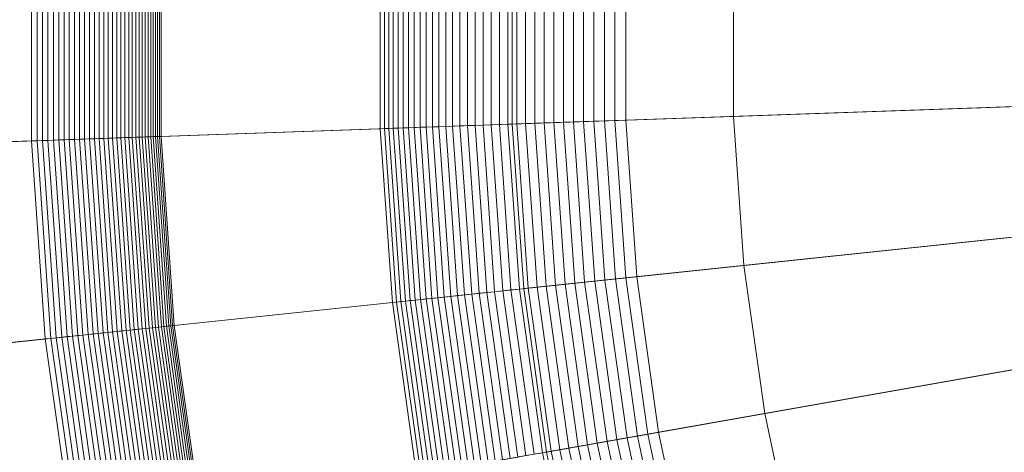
# Model space of a CAD drawing. Header units: millimetres. Extents: x -219 to 220, y -220 to 220.
# Tile 65 of 146: x -38.26 to -24.92, y -5.6 to 0.26. Entities that reach past the tile are written whole.
import ezdxf

# ---------------------------------------------------------------- set-up
doc = ezdxf.new("R2010")
doc.units = ezdxf.units.MM
doc.layers.add('LUCIDO_1', color=1, linetype='Continuous', lineweight=20, true_color=0xff0000)
doc.layers.add('Nessuna', color=7, linetype='Continuous', lineweight=9)

# ---------------------------------------------------------------- blocks, each defined once
blk = doc.blocks.new('Group-1')
at = {"layer": 'Nessuna', "color": 250, "linetype": 'Continuous', "lineweight": 20, "true_color": 0x444444, "transparency": 33554687}
for points in [[(0.392, -0.041, -69.941), (-24.824, 19.66, -69.941), (-26.137, 17.853, -69.941)], [(0.392, -0.041, -69.941), (-26.137, 17.853, -69.941), (-27.32, 15.959, -69.941)], [(0.392, -0.041, -69.941), (-27.32, 15.959, -69.941), (-28.369, 13.987, -69.941)], [(0.392, -0.041, -69.941), (-28.369, 13.987, -69.941), (-29.278, 11.946, -69.941)], [(0.392, -0.041, -69.941), (-29.278, 11.946, -69.941), (-30.041, 9.847, -69.941)], [(0.392, -0.041, -69.941), (-30.041, 9.847, -69.941), (-30.657, 7.7, -69.941)], [(0.392, -0.041, -69.941), (-30.657, 7.7, -69.941), (-31.122, 5.516, -69.941)], [(0.392, -0.041, -69.941), (-31.122, 5.516, -69.941), (-31.432, 3.304, -69.941)], [(0.392, -0.041, -69.941), (-31.432, 3.304, -69.941), (-31.588, 1.076, -69.941)], [(-31.588, -1.158, -74.941), (-31.588, 1.076, -74.941), (-28.59, 0.971, -77.941), (-28.59, -1.053, -77.941)], [(-31.588, -1.158, -69.941), (-31.588, 1.076, -69.941), (-31.588, 1.076, -74.941), (-31.588, -1.158, -74.941)], [(0.392, -0.041, -69.941), (-31.588, 1.076, -69.941), (-31.588, -1.158, -69.941)], [(-28.59, -1.053, -77.941), (-28.59, 0.971, -77.941), (-16.597, 0.552, -77.941), (-16.597, -0.634, -77.941)], [(0.392, -0.041, -69.941), (-31.588, -1.158, -69.941), (-31.432, -3.386, -69.941)], [(0.392, -0.041, -69.941), (-31.432, -3.386, -69.941), (-31.122, -5.598, -69.941)], [(0.392, -0.041, -69.941), (-31.122, -5.598, -69.941), (-30.657, -7.783, -69.941)], [(0.392, -0.041, -69.941), (-30.657, -7.783, -69.941), (-30.041, -9.93, -69.941)], [(0.392, -0.041, -69.941), (-30.041, -9.93, -69.941), (-29.278, -12.029, -69.941)], [(0.392, -0.041, -69.941), (-29.278, -12.029, -69.941), (-28.369, -14.069, -69.941)], [(0.392, -0.041, -69.941), (-28.369, -14.069, -69.941), (-27.32, -16.041, -69.941)], [(0.392, -0.041, -69.941), (-27.32, -16.041, -69.941), (-26.137, -17.935, -69.941)], [(0.392, -0.041, -69.941), (-26.137, -17.935, -69.941), (-24.824, -19.742, -69.941)], [(-28.449, -3.072, -77.941), (-28.59, -1.053, -77.941), (-16.597, -0.634, -77.941), (-16.515, -1.818, -77.941)], [(-31.432, -3.386, -74.941), (-31.588, -1.158, -74.941), (-28.59, -1.053, -77.941), (-28.449, -3.072, -77.941)], [(-31.432, -3.386, -69.941), (-31.588, -1.158, -69.941), (-31.588, -1.158, -74.941), (-31.432, -3.386, -74.941)], [(-28.167, -5.077, -77.941), (-28.449, -3.072, -77.941), (-16.515, -1.818, -77.941), (-16.349, -2.993, -77.941)], [(-27.746, -7.057, -77.941), (-28.167, -5.077, -77.941), (-16.349, -2.993, -77.941), (-16.103, -4.154, -77.941)], [(-31.122, -5.598, -74.941), (-31.432, -3.386, -74.941), (-28.449, -3.072, -77.941), (-28.167, -5.077, -77.941)], [(-31.122, -5.598, -69.941), (-31.432, -3.386, -69.941), (-31.432, -3.386, -74.941), (-31.122, -5.598, -74.941)], [(-27.188, -9.003, -77.941), (-27.746, -7.057, -77.941), (-16.103, -4.154, -77.941), (-15.776, -5.294, -77.941)], [(-30.657, -7.783, -74.941), (-31.122, -5.598, -74.941), (-28.167, -5.077, -77.941), (-27.746, -7.057, -77.941)], [(-26.496, -10.905, -77.941), (-27.188, -9.003, -77.941), (-15.776, -5.294, -77.941), (-15.37, -6.409, -77.941)], [(-30.657, -7.783, -69.941), (-31.122, -5.598, -69.941), (-31.122, -5.598, -74.941), (-30.657, -7.783, -74.941)]]:
    blk.add_3dface(points, dxfattribs=at)
at = {"layer": 'Nessuna', "color": 7, "linetype": 'Continuous', "lineweight": 9, "transparency": 33554687}
for points in [[(-38.1, -1.385, -70.282), (-38.1, 1.303, -70.282), (-50.677, 1.742, -69.262), (-50.677, -1.824, -69.262)], [(-39.583, -1.437, -97.712), (-39.583, 1.355, -97.712), (-22.594, 0.762, -97.712), (-22.594, -0.844, -97.712)], [(-38.025, -1.383, -70.29), (-38.025, 1.3, -70.29), (-38.1, 1.303, -70.282), (-38.1, -1.385, -70.282)], [(-37.951, -1.38, -70.3), (-37.951, 1.298, -70.3), (-38.025, 1.3, -70.29), (-38.025, -1.383, -70.29)], [(-37.877, -1.378, -70.313), (-37.877, 1.295, -70.313), (-37.951, 1.298, -70.3), (-37.951, -1.38, -70.3)], [(-37.804, -1.375, -70.329), (-37.804, 1.293, -70.329), (-37.877, 1.295, -70.313), (-37.877, -1.378, -70.313)], [(-37.731, -1.372, -70.348), (-37.731, 1.29, -70.348), (-37.804, 1.293, -70.329), (-37.804, -1.375, -70.329)], [(-37.659, -1.37, -70.369), (-37.659, 1.288, -70.369), (-37.731, 1.29, -70.348), (-37.731, -1.372, -70.348)], [(-37.588, -1.367, -70.393), (-37.588, 1.285, -70.393), (-37.659, 1.288, -70.369), (-37.659, -1.37, -70.369)], [(-37.518, -1.365, -70.42), (-37.518, 1.283, -70.42), (-37.588, 1.285, -70.393), (-37.588, -1.367, -70.393)], [(-37.448, -1.363, -70.449), (-37.448, 1.28, -70.449), (-37.518, 1.283, -70.42), (-37.518, -1.365, -70.42)], [(-37.38, -1.36, -70.481), (-37.38, 1.278, -70.481), (-37.448, 1.28, -70.449), (-37.448, -1.363, -70.449)], [(-37.314, -1.358, -70.515), (-37.314, 1.276, -70.515), (-37.38, 1.278, -70.481), (-37.38, -1.36, -70.481)], [(-37.248, -1.356, -70.552), (-37.248, 1.273, -70.552), (-37.314, 1.276, -70.515), (-37.314, -1.358, -70.515)], [(-37.184, -1.353, -70.591), (-37.184, 1.271, -70.591), (-37.248, 1.273, -70.552), (-37.248, -1.356, -70.552)], [(-37.122, -1.351, -70.633), (-37.122, 1.269, -70.633), (-37.184, 1.271, -70.591), (-37.184, -1.353, -70.591)], [(-37.061, -1.349, -70.677), (-37.061, 1.267, -70.677), (-37.122, 1.269, -70.633), (-37.122, -1.351, -70.633)], [(-37.002, -1.347, -70.723), (-37.002, 1.265, -70.723), (-37.061, 1.267, -70.677), (-37.061, -1.349, -70.677)], [(-36.944, -1.345, -70.772), (-36.944, 1.263, -70.772), (-37.002, 1.265, -70.723), (-37.002, -1.347, -70.723)], [(-36.889, -1.343, -70.822), (-36.889, 1.261, -70.822), (-36.944, 1.263, -70.772), (-36.944, -1.345, -70.772)], [(-36.835, -1.341, -70.875), (-36.835, 1.259, -70.875), (-36.889, 1.261, -70.822), (-36.889, -1.343, -70.822)], [(-36.783, -1.339, -70.93), (-36.783, 1.257, -70.93), (-36.835, 1.259, -70.875), (-36.835, -1.341, -70.875)], [(-36.734, -1.338, -70.986), (-36.734, 1.255, -70.986), (-36.783, 1.257, -70.93), (-36.783, -1.339, -70.93)], [(-36.687, -1.336, -71.044), (-36.687, 1.254, -71.044), (-36.734, 1.255, -70.986), (-36.734, -1.338, -70.986)], [(-36.641, -1.334, -71.105), (-36.641, 1.252, -71.105), (-36.687, 1.254, -71.044), (-36.687, -1.336, -71.044)], [(-36.599, -1.333, -71.166), (-36.599, 1.251, -71.166), (-36.641, 1.252, -71.105), (-36.641, -1.334, -71.105)], [(-36.558, -1.331, -71.23), (-36.558, 1.249, -71.23), (-36.599, 1.251, -71.166), (-36.599, -1.333, -71.166)], [(-36.52, -1.33, -71.294), (-36.52, 1.248, -71.294), (-36.558, 1.249, -71.23), (-36.558, -1.331, -71.23)], [(-36.484, -1.329, -71.361), (-36.484, 1.247, -71.361), (-36.52, 1.248, -71.294), (-36.52, -1.33, -71.294)], [(-36.451, -1.328, -71.428), (-36.451, 1.245, -71.428), (-36.484, 1.247, -71.361), (-36.484, -1.329, -71.361)], [(-36.421, -1.327, -71.497), (-36.421, 1.244, -71.497), (-36.451, 1.245, -71.428), (-36.451, -1.328, -71.428)], [(-36.393, -1.326, -71.566), (-36.393, 1.243, -71.566), (-36.421, 1.244, -71.497), (-36.421, -1.327, -71.497)], [(-36.368, -1.325, -71.637), (-36.368, 1.243, -71.637), (-36.393, 1.243, -71.566), (-36.393, -1.326, -71.566)], [(-36.345, -1.324, -71.709), (-36.345, 1.242, -71.709), (-36.368, 1.243, -71.637), (-36.368, -1.325, -71.637)], [(-33.375, -1.22, -81.761), (-33.375, 1.138, -81.761), (-36.345, 1.242, -71.709), (-36.345, -1.324, -71.709)], [(-33.319, -1.218, -81.942), (-33.319, 1.136, -81.942), (-33.375, 1.138, -81.761), (-33.375, -1.22, -81.761)], [(-33.26, -1.216, -82.122), (-33.26, 1.134, -82.122), (-33.319, 1.136, -81.942), (-33.319, -1.218, -81.942)], [(-33.198, -1.214, -82.301), (-33.198, 1.132, -82.301), (-33.26, 1.134, -82.122), (-33.26, -1.216, -82.122)], [(-33.132, -1.212, -82.479), (-33.132, 1.13, -82.479), (-33.198, 1.132, -82.301), (-33.198, -1.214, -82.301)], [(-33.063, -1.209, -82.656), (-33.063, 1.127, -82.656), (-33.132, 1.13, -82.479), (-33.132, -1.212, -82.479)], [(-32.991, -1.207, -82.831), (-32.991, 1.125, -82.831), (-33.063, 1.127, -82.656), (-33.063, -1.209, -82.656)], [(-32.915, -1.204, -83.005), (-32.915, 1.122, -83.005), (-32.991, 1.125, -82.831), (-32.991, -1.207, -82.831)], [(-32.836, -1.201, -83.177), (-32.836, 1.119, -83.177), (-32.915, 1.122, -83.005), (-32.915, -1.204, -83.005)], [(-32.754, -1.199, -83.348), (-32.754, 1.116, -83.348), (-32.836, 1.119, -83.177), (-32.836, -1.201, -83.177)], [(-32.669, -1.196, -83.517), (-32.669, 1.113, -83.517), (-32.754, 1.116, -83.348), (-32.754, -1.199, -83.348)], [(-32.58, -1.193, -83.685), (-32.58, 1.11, -83.685), (-32.669, 1.113, -83.517), (-32.669, -1.196, -83.517)], [(-32.488, -1.189, -83.851), (-32.488, 1.107, -83.851), (-32.58, 1.11, -83.685), (-32.58, -1.193, -83.685)], [(-32.394, -1.186, -84.015), (-32.394, 1.104, -84.015), (-32.488, 1.107, -83.851), (-32.488, -1.189, -83.851)], [(-32.296, -1.183, -84.177), (-32.296, 1.1, -84.177), (-32.394, 1.104, -84.015), (-32.394, -1.186, -84.015)], [(-32.195, -1.179, -84.337), (-32.195, 1.097, -84.337), (-32.296, 1.1, -84.177), (-32.296, -1.183, -84.177)], [(-32.091, -1.175, -84.496), (-32.091, 1.093, -84.496), (-32.195, 1.097, -84.337), (-32.195, -1.179, -84.337)], [(-31.983, -1.172, -84.652), (-31.983, 1.089, -84.652), (-32.091, 1.093, -84.496), (-32.091, -1.175, -84.496)], [(-31.873, -1.168, -84.807), (-31.873, 1.086, -84.807), (-31.983, 1.089, -84.652), (-31.983, -1.172, -84.652)], [(-31.761, -1.164, -84.959), (-31.761, 1.082, -84.959), (-31.873, 1.086, -84.807), (-31.873, -1.168, -84.807)], [(-31.645, -1.16, -85.109), (-31.645, 1.078, -85.109), (-31.761, 1.082, -84.959), (-31.761, -1.164, -84.959)], [(-31.526, -1.156, -85.257), (-31.526, 1.074, -85.257), (-31.645, 1.078, -85.109), (-31.645, -1.16, -85.109)], [(-31.405, -1.151, -85.403), (-31.405, 1.069, -85.403), (-31.526, 1.074, -85.257), (-31.526, -1.156, -85.257)], [(-31.281, -1.147, -85.546), (-31.281, 1.065, -85.546), (-31.405, 1.069, -85.403), (-31.405, -1.151, -85.403)], [(-31.154, -1.143, -85.687), (-31.154, 1.061, -85.687), (-31.281, 1.065, -85.546), (-31.281, -1.147, -85.546)], [(-31.025, -1.138, -85.825), (-31.025, 1.056, -85.825), (-31.154, 1.061, -85.687), (-31.154, -1.143, -85.687)], [(-30.893, -1.134, -85.961), (-30.893, 1.051, -85.961), (-31.025, 1.056, -85.825), (-31.025, -1.138, -85.825)], [(-30.758, -1.129, -86.095), (-30.758, 1.047, -86.095), (-30.893, 1.051, -85.961), (-30.893, -1.134, -85.961)], [(-30.621, -1.124, -86.226), (-30.621, 1.042, -86.226), (-30.758, 1.047, -86.095), (-30.758, -1.129, -86.095)], [(-30.481, -1.119, -86.354), (-30.481, 1.037, -86.354), (-30.621, 1.042, -86.226), (-30.621, -1.124, -86.226)], [(-30.339, -1.114, -86.479), (-30.339, 1.032, -86.479), (-30.481, 1.037, -86.354), (-30.481, -1.119, -86.354)], [(-30.195, -1.109, -86.602), (-30.195, 1.027, -86.602), (-30.339, 1.032, -86.479), (-30.339, -1.114, -86.479)], [(-30.048, -1.104, -86.722), (-30.048, 1.022, -86.722), (-30.195, 1.027, -86.602), (-30.195, -1.109, -86.602)], [(-22.594, -0.844, -92.712), (-22.594, 0.762, -92.712), (-30.048, 1.022, -86.722), (-30.048, -1.104, -86.722)], [(-39.389, -4.222, -97.712), (-39.583, -1.437, -97.712), (-22.594, -0.844, -97.712), (-22.482, -2.445, -97.712)], [(-22.482, -2.445, -92.712), (-22.594, -0.844, -92.712), (-30.048, -1.104, -86.722), (-29.9, -3.225, -86.722)], [(-32.593, -3.508, -83.348), (-32.754, -1.199, -83.348), (-32.836, -1.201, -83.177), (-32.675, -3.517, -83.177)], [(-32.508, -3.499, -83.517), (-32.669, -1.196, -83.517), (-32.754, -1.199, -83.348), (-32.593, -3.508, -83.348)], [(-32.42, -3.49, -83.685), (-32.58, -1.193, -83.685), (-32.669, -1.196, -83.517), (-32.508, -3.499, -83.517)], [(-32.328, -3.48, -83.851), (-32.488, -1.189, -83.851), (-32.58, -1.193, -83.685), (-32.42, -3.49, -83.685)], [(-32.234, -3.47, -84.015), (-32.394, -1.186, -84.015), (-32.488, -1.189, -83.851), (-32.328, -3.48, -83.851)], [(-32.136, -3.46, -84.177), (-32.296, -1.183, -84.177), (-32.394, -1.186, -84.015), (-32.234, -3.47, -84.015)], [(-32.036, -3.449, -84.337), (-32.195, -1.179, -84.337), (-32.296, -1.183, -84.177), (-32.136, -3.46, -84.177)], [(-31.932, -3.439, -84.496), (-32.091, -1.175, -84.496), (-32.195, -1.179, -84.337), (-32.036, -3.449, -84.337)], [(-31.826, -3.427, -84.652), (-31.983, -1.172, -84.652), (-32.091, -1.175, -84.496), (-31.932, -3.439, -84.496)], [(-31.716, -3.416, -84.807), (-31.873, -1.168, -84.807), (-31.983, -1.172, -84.652), (-31.826, -3.427, -84.652)], [(-31.604, -3.404, -84.959), (-31.761, -1.164, -84.959), (-31.873, -1.168, -84.807), (-31.716, -3.416, -84.807)], [(-31.489, -3.392, -85.109), (-31.645, -1.16, -85.109), (-31.761, -1.164, -84.959), (-31.604, -3.404, -84.959)], [(-31.371, -3.38, -85.257), (-31.526, -1.156, -85.257), (-31.645, -1.16, -85.109), (-31.489, -3.392, -85.109)], [(-31.25, -3.367, -85.403), (-31.405, -1.151, -85.403), (-31.526, -1.156, -85.257), (-31.371, -3.38, -85.257)], [(-31.126, -3.354, -85.546), (-31.281, -1.147, -85.546), (-31.405, -1.151, -85.403), (-31.25, -3.367, -85.403)], [(-31, -3.341, -85.687), (-31.154, -1.143, -85.687), (-31.281, -1.147, -85.546), (-31.126, -3.354, -85.546)], [(-30.872, -3.327, -85.825), (-31.025, -1.138, -85.825), (-31.154, -1.143, -85.687), (-31, -3.341, -85.687)], [(-30.74, -3.313, -85.961), (-30.893, -1.134, -85.961), (-31.025, -1.138, -85.825), (-30.872, -3.327, -85.825)], [(-30.606, -3.299, -86.095), (-30.758, -1.129, -86.095), (-30.893, -1.134, -85.961), (-30.74, -3.313, -85.961)], [(-30.47, -3.285, -86.226), (-30.621, -1.124, -86.226), (-30.758, -1.129, -86.095), (-30.606, -3.299, -86.095)], [(-30.331, -3.27, -86.354), (-30.481, -1.119, -86.354), (-30.621, -1.124, -86.226), (-30.47, -3.285, -86.226)], [(-30.19, -3.255, -86.479), (-30.339, -1.114, -86.479), (-30.481, -1.119, -86.354), (-30.331, -3.27, -86.354)], [(-30.046, -3.24, -86.602), (-30.195, -1.109, -86.602), (-30.339, -1.114, -86.479), (-30.19, -3.255, -86.479)], [(-29.9, -3.225, -86.722), (-30.048, -1.104, -86.722), (-30.195, -1.109, -86.602), (-30.046, -3.24, -86.602)], [(-36.418, -3.91, -71.166), (-36.599, -1.333, -71.166), (-36.641, -1.334, -71.105), (-36.461, -3.915, -71.105)], [(-36.378, -3.906, -71.23), (-36.558, -1.331, -71.23), (-36.599, -1.333, -71.166), (-36.418, -3.91, -71.166)], [(-36.34, -3.902, -71.294), (-36.52, -1.33, -71.294), (-36.558, -1.331, -71.23), (-36.378, -3.906, -71.23)], [(-36.305, -3.898, -71.361), (-36.484, -1.329, -71.361), (-36.52, -1.33, -71.294), (-36.34, -3.902, -71.294)], [(-36.272, -3.895, -71.428), (-36.451, -1.328, -71.428), (-36.484, -1.329, -71.361), (-36.305, -3.898, -71.361)], [(-36.241, -3.891, -71.497), (-36.421, -1.327, -71.497), (-36.451, -1.328, -71.428), (-36.272, -3.895, -71.428)], [(-36.214, -3.889, -71.566), (-36.393, -1.326, -71.566), (-36.421, -1.327, -71.497), (-36.241, -3.891, -71.497)], [(-36.188, -3.886, -71.637), (-36.368, -1.325, -71.637), (-36.393, -1.326, -71.566), (-36.214, -3.889, -71.566)], [(-36.166, -3.884, -71.709), (-36.345, -1.324, -71.709), (-36.368, -1.325, -71.637), (-36.188, -3.886, -71.637)], [(-33.21, -3.573, -81.761), (-33.375, -1.22, -81.761), (-36.345, -1.324, -71.709), (-36.166, -3.884, -71.709)], [(-33.155, -3.567, -81.942), (-33.319, -1.218, -81.942), (-33.375, -1.22, -81.761), (-33.21, -3.573, -81.761)], [(-33.096, -3.561, -82.122), (-33.26, -1.216, -82.122), (-33.319, -1.218, -81.942), (-33.155, -3.567, -81.942)], [(-33.034, -3.554, -82.301), (-33.198, -1.214, -82.301), (-33.26, -1.216, -82.122), (-33.096, -3.561, -82.122)], [(-32.969, -3.548, -82.479), (-33.132, -1.212, -82.479), (-33.198, -1.214, -82.301), (-33.034, -3.554, -82.301)], [(-32.9, -3.54, -82.656), (-33.063, -1.209, -82.656), (-33.132, -1.212, -82.479), (-32.969, -3.548, -82.479)], [(-32.828, -3.533, -82.831), (-32.991, -1.207, -82.831), (-33.063, -1.209, -82.656), (-32.9, -3.54, -82.656)], [(-32.753, -3.525, -83.005), (-32.915, -1.204, -83.005), (-32.991, -1.207, -82.831), (-32.828, -3.533, -82.831)], [(-32.675, -3.517, -83.177), (-32.836, -1.201, -83.177), (-32.915, -1.204, -83.005), (-32.753, -3.525, -83.005)], [(-37.913, -4.067, -70.282), (-38.1, -1.385, -70.282), (-50.677, -1.824, -69.262), (-50.428, -5.383, -69.262)], [(-37.838, -4.059, -70.29), (-38.025, -1.383, -70.29), (-38.1, -1.385, -70.282), (-37.913, -4.067, -70.282)], [(-37.764, -4.052, -70.3), (-37.951, -1.38, -70.3), (-38.025, -1.383, -70.29), (-37.838, -4.059, -70.29)], [(-37.691, -4.044, -70.313), (-37.877, -1.378, -70.313), (-37.951, -1.38, -70.3), (-37.764, -4.052, -70.3)], [(-37.618, -4.036, -70.329), (-37.804, -1.375, -70.329), (-37.877, -1.378, -70.313), (-37.691, -4.044, -70.313)], [(-37.545, -4.029, -70.348), (-37.731, -1.372, -70.348), (-37.804, -1.375, -70.329), (-37.618, -4.036, -70.329)], [(-37.474, -4.021, -70.369), (-37.659, -1.37, -70.369), (-37.731, -1.372, -70.348), (-37.545, -4.029, -70.348)], [(-37.403, -4.014, -70.393), (-37.588, -1.367, -70.393), (-37.659, -1.37, -70.369), (-37.474, -4.021, -70.369)], [(-37.333, -4.006, -70.42), (-37.518, -1.365, -70.42), (-37.588, -1.367, -70.393), (-37.403, -4.014, -70.393)], [(-37.264, -3.999, -70.449), (-37.448, -1.363, -70.449), (-37.518, -1.365, -70.42), (-37.333, -4.006, -70.42)], [(-37.196, -3.992, -70.481), (-37.38, -1.36, -70.481), (-37.448, -1.363, -70.449), (-37.264, -3.999, -70.449)], [(-37.13, -3.985, -70.515), (-37.314, -1.358, -70.515), (-37.38, -1.36, -70.481), (-37.196, -3.992, -70.481)], [(-37.065, -3.978, -70.552), (-37.248, -1.356, -70.552), (-37.314, -1.358, -70.515), (-37.13, -3.985, -70.515)], [(-37.001, -3.971, -70.591), (-37.184, -1.353, -70.591), (-37.248, -1.356, -70.552), (-37.065, -3.978, -70.552)], [(-36.939, -3.965, -70.633), (-37.122, -1.351, -70.633), (-37.184, -1.353, -70.591), (-37.001, -3.971, -70.591)], [(-36.878, -3.958, -70.677), (-37.061, -1.349, -70.677), (-37.122, -1.351, -70.633), (-36.939, -3.965, -70.633)], [(-36.819, -3.952, -70.723), (-37.002, -1.347, -70.723), (-37.061, -1.349, -70.677), (-36.878, -3.958, -70.677)], [(-36.762, -3.946, -70.772), (-36.944, -1.345, -70.772), (-37.002, -1.347, -70.723), (-36.819, -3.952, -70.723)], [(-36.707, -3.94, -70.822), (-36.889, -1.343, -70.822), (-36.944, -1.345, -70.772), (-36.762, -3.946, -70.772)], [(-36.654, -3.935, -70.875), (-36.835, -1.341, -70.875), (-36.889, -1.343, -70.822), (-36.707, -3.94, -70.822)], [(-36.602, -3.929, -70.93), (-36.783, -1.339, -70.93), (-36.835, -1.341, -70.875), (-36.654, -3.935, -70.875)], [(-36.553, -3.924, -70.986), (-36.734, -1.338, -70.986), (-36.783, -1.339, -70.93), (-36.602, -3.929, -70.93)], [(-36.506, -3.919, -71.044), (-36.687, -1.336, -71.044), (-36.734, -1.338, -70.986), (-36.553, -3.924, -70.986)], [(-36.461, -3.915, -71.105), (-36.641, -1.334, -71.105), (-36.687, -1.336, -71.044), (-36.506, -3.919, -71.044)], [(-39, -6.987, -97.712), (-39.389, -4.222, -97.712), (-22.482, -2.445, -97.712), (-22.258, -4.035, -97.712)], [(-22.258, -4.035, -92.712), (-22.482, -2.445, -92.712), (-29.9, -3.225, -86.722), (-29.604, -5.33, -86.722)], [(-30.566, -5.5, -85.825), (-30.872, -3.327, -85.825), (-31, -3.341, -85.687), (-30.694, -5.522, -85.687)], [(-30.436, -5.477, -85.961), (-30.74, -3.313, -85.961), (-30.872, -3.327, -85.825), (-30.566, -5.5, -85.825)], [(-30.303, -5.454, -86.095), (-30.606, -3.299, -86.095), (-30.74, -3.313, -85.961), (-30.436, -5.477, -85.961)], [(-30.168, -5.43, -86.226), (-30.47, -3.285, -86.226), (-30.606, -3.299, -86.095), (-30.303, -5.454, -86.095)], [(-30.031, -5.406, -86.354), (-30.331, -3.27, -86.354), (-30.47, -3.285, -86.226), (-30.168, -5.43, -86.226)], [(-29.891, -5.381, -86.479), (-30.19, -3.255, -86.479), (-30.331, -3.27, -86.354), (-30.031, -5.406, -86.354)], [(-29.749, -5.356, -86.602), (-30.046, -3.24, -86.602), (-30.19, -3.255, -86.479), (-29.891, -5.381, -86.479)], [(-29.604, -5.33, -86.722), (-29.9, -3.225, -86.722), (-30.046, -3.24, -86.602), (-29.749, -5.356, -86.602)], [(-31.819, -5.721, -84.177), (-32.136, -3.46, -84.177), (-32.234, -3.47, -84.015), (-31.915, -5.738, -84.015)], [(-31.719, -5.703, -84.337), (-32.036, -3.449, -84.337), (-32.136, -3.46, -84.177), (-31.819, -5.721, -84.177)], [(-31.617, -5.685, -84.496), (-31.932, -3.439, -84.496), (-32.036, -3.449, -84.337), (-31.719, -5.703, -84.337)], [(-31.511, -5.667, -84.652), (-31.826, -3.427, -84.652), (-31.932, -3.439, -84.496), (-31.617, -5.685, -84.496)], [(-31.403, -5.647, -84.807), (-31.716, -3.416, -84.807), (-31.826, -3.427, -84.652), (-31.511, -5.667, -84.652)], [(-31.291, -5.628, -84.959), (-31.604, -3.404, -84.959), (-31.716, -3.416, -84.807), (-31.403, -5.647, -84.807)], [(-31.177, -5.608, -85.109), (-31.489, -3.392, -85.109), (-31.604, -3.404, -84.959), (-31.291, -5.628, -84.959)], [(-31.06, -5.587, -85.257), (-31.371, -3.38, -85.257), (-31.489, -3.392, -85.109), (-31.177, -5.608, -85.109)], [(-30.941, -5.566, -85.403), (-31.25, -3.367, -85.403), (-31.371, -3.38, -85.257), (-31.06, -5.587, -85.257)], [(-30.819, -5.544, -85.546), (-31.126, -3.354, -85.546), (-31.25, -3.367, -85.403), (-30.941, -5.566, -85.403)], [(-30.694, -5.522, -85.687), (-31, -3.341, -85.687), (-31.126, -3.354, -85.546), (-30.819, -5.544, -85.546)], [(-32.882, -5.908, -81.761), (-33.21, -3.573, -81.761), (-36.166, -3.884, -71.709), (-35.809, -6.424, -71.709)], [(-32.827, -5.899, -81.942), (-33.155, -3.567, -81.942), (-33.21, -3.573, -81.761), (-32.882, -5.908, -81.761)], [(-32.769, -5.888, -82.122), (-33.096, -3.561, -82.122), (-33.155, -3.567, -81.942), (-32.827, -5.899, -81.942)], [(-32.708, -5.878, -82.301), (-33.034, -3.554, -82.301), (-33.096, -3.561, -82.122), (-32.769, -5.888, -82.122)], [(-32.643, -5.866, -82.479), (-32.969, -3.548, -82.479), (-33.034, -3.554, -82.301), (-32.708, -5.878, -82.301)], [(-32.575, -5.854, -82.656), (-32.9, -3.54, -82.656), (-32.969, -3.548, -82.479), (-32.643, -5.866, -82.479)], [(-32.504, -5.842, -82.831), (-32.828, -3.533, -82.831), (-32.9, -3.54, -82.656), (-32.575, -5.854, -82.656)], [(-32.429, -5.828, -83.005), (-32.753, -3.525, -83.005), (-32.828, -3.533, -82.831), (-32.504, -5.842, -82.831)], [(-32.352, -5.815, -83.177), (-32.675, -3.517, -83.177), (-32.753, -3.525, -83.005), (-32.429, -5.828, -83.005)], [(-32.271, -5.8, -83.348), (-32.593, -3.508, -83.348), (-32.675, -3.517, -83.177), (-32.352, -5.815, -83.177)], [(-32.186, -5.786, -83.517), (-32.508, -3.499, -83.517), (-32.593, -3.508, -83.348), (-32.271, -5.8, -83.348)], [(-32.099, -5.77, -83.685), (-32.42, -3.49, -83.685), (-32.508, -3.499, -83.517), (-32.186, -5.786, -83.517)], [(-32.009, -5.754, -83.851), (-32.328, -3.48, -83.851), (-32.42, -3.49, -83.685), (-32.099, -5.77, -83.685)], [(-31.915, -5.738, -84.015), (-32.234, -3.47, -84.015), (-32.328, -3.48, -83.851), (-32.009, -5.754, -83.851)], [(-36.896, -6.616, -70.449), (-37.264, -3.999, -70.449), (-37.333, -4.006, -70.42), (-36.964, -6.628, -70.42)], [(-36.829, -6.604, -70.481), (-37.196, -3.992, -70.481), (-37.264, -3.999, -70.449), (-36.896, -6.616, -70.449)], [(-36.763, -6.593, -70.515), (-37.13, -3.985, -70.515), (-37.196, -3.992, -70.481), (-36.829, -6.604, -70.481)], [(-36.699, -6.581, -70.552), (-37.065, -3.978, -70.552), (-37.13, -3.985, -70.515), (-36.763, -6.593, -70.515)], [(-36.636, -6.57, -70.591), (-37.001, -3.971, -70.591), (-37.065, -3.978, -70.552), (-36.699, -6.581, -70.552)], [(-36.574, -6.559, -70.633), (-36.939, -3.965, -70.633), (-37.001, -3.971, -70.591), (-36.636, -6.57, -70.591)], [(-36.514, -6.549, -70.677), (-36.878, -3.958, -70.677), (-36.939, -3.965, -70.633), (-36.574, -6.559, -70.633)], [(-36.456, -6.538, -70.723), (-36.819, -3.952, -70.723), (-36.878, -3.958, -70.677), (-36.514, -6.549, -70.677)], [(-36.399, -6.528, -70.772), (-36.762, -3.946, -70.772), (-36.819, -3.952, -70.723), (-36.456, -6.538, -70.723)], [(-36.345, -6.519, -70.822), (-36.707, -3.94, -70.822), (-36.762, -3.946, -70.772), (-36.399, -6.528, -70.772)], [(-36.292, -6.51, -70.875), (-36.654, -3.935, -70.875), (-36.707, -3.94, -70.822), (-36.345, -6.519, -70.822)], [(-36.241, -6.501, -70.93), (-36.602, -3.929, -70.93), (-36.654, -3.935, -70.875), (-36.292, -6.51, -70.875)], [(-36.192, -6.492, -70.986), (-36.553, -3.924, -70.986), (-36.602, -3.929, -70.93), (-36.241, -6.501, -70.93)], [(-36.146, -6.484, -71.044), (-36.506, -3.919, -71.044), (-36.553, -3.924, -70.986), (-36.192, -6.492, -70.986)], [(-36.101, -6.476, -71.105), (-36.461, -3.915, -71.105), (-36.506, -3.919, -71.044), (-36.146, -6.484, -71.044)], [(-36.059, -6.468, -71.166), (-36.418, -3.91, -71.166), (-36.461, -3.915, -71.105), (-36.101, -6.476, -71.105)], [(-36.019, -6.461, -71.23), (-36.378, -3.906, -71.23), (-36.418, -3.91, -71.166), (-36.059, -6.468, -71.166)], [(-35.981, -6.455, -71.294), (-36.34, -3.902, -71.294), (-36.378, -3.906, -71.23), (-36.019, -6.461, -71.23)], [(-35.946, -6.449, -71.361), (-36.305, -3.898, -71.361), (-36.34, -3.902, -71.294), (-35.981, -6.455, -71.294)], [(-35.914, -6.443, -71.428), (-36.272, -3.895, -71.428), (-36.305, -3.898, -71.361), (-35.946, -6.449, -71.361)], [(-35.884, -6.438, -71.497), (-36.241, -3.891, -71.497), (-36.272, -3.895, -71.428), (-35.914, -6.443, -71.428)], [(-35.856, -6.433, -71.566), (-36.214, -3.889, -71.566), (-36.241, -3.891, -71.497), (-35.884, -6.438, -71.497)], [(-35.831, -6.428, -71.637), (-36.188, -3.886, -71.637), (-36.214, -3.889, -71.566), (-35.856, -6.433, -71.566)], [(-35.809, -6.424, -71.709), (-36.166, -3.884, -71.709), (-36.188, -3.886, -71.637), (-35.831, -6.428, -71.637)], [(-37.539, -6.729, -70.282), (-37.913, -4.067, -70.282), (-50.428, -5.383, -69.262), (-49.931, -8.915, -69.262)], [(-38.42, -9.718, -97.712), (-39, -6.987, -97.712), (-22.258, -4.035, -97.712), (-21.924, -5.605, -97.712)], [(-37.465, -6.716, -70.29), (-37.838, -4.059, -70.29), (-37.913, -4.067, -70.282), (-37.539, -6.729, -70.282)], [(-37.392, -6.703, -70.3), (-37.764, -4.052, -70.3), (-37.838, -4.059, -70.29), (-37.465, -6.716, -70.29)], [(-37.319, -6.691, -70.313), (-37.691, -4.044, -70.313), (-37.764, -4.052, -70.3), (-37.392, -6.703, -70.3)], [(-37.246, -6.678, -70.329), (-37.618, -4.036, -70.329), (-37.691, -4.044, -70.313), (-37.319, -6.691, -70.313)], [(-37.175, -6.665, -70.348), (-37.545, -4.029, -70.348), (-37.618, -4.036, -70.329), (-37.246, -6.678, -70.329)], [(-37.104, -6.653, -70.369), (-37.474, -4.021, -70.369), (-37.545, -4.029, -70.348), (-37.175, -6.665, -70.348)], [(-37.034, -6.64, -70.393), (-37.403, -4.014, -70.393), (-37.474, -4.021, -70.369), (-37.104, -6.653, -70.369)], [(-36.964, -6.628, -70.42), (-37.333, -4.006, -70.42), (-37.403, -4.014, -70.393), (-37.034, -6.64, -70.393)], [(-21.924, -5.605, -92.712), (-22.258, -4.035, -92.712), (-29.604, -5.33, -86.722), (-29.162, -7.41, -86.722)], [(-29.162, -7.41, -86.722), (-29.604, -5.33, -86.722), (-29.749, -5.356, -86.602), (-29.305, -7.445, -86.602)], [(-29.851, -7.582, -86.095), (-30.303, -5.454, -86.095), (-30.436, -5.477, -85.961), (-29.982, -7.614, -85.961)], [(-29.718, -7.548, -86.226), (-30.168, -5.43, -86.226), (-30.303, -5.454, -86.095), (-29.851, -7.582, -86.095)], [(-29.582, -7.515, -86.354), (-30.031, -5.406, -86.354), (-30.168, -5.43, -86.226), (-29.718, -7.548, -86.226)], [(-29.445, -7.48, -86.479), (-29.891, -5.381, -86.479), (-30.031, -5.406, -86.354), (-29.582, -7.515, -86.354)], [(-29.305, -7.445, -86.602), (-29.749, -5.356, -86.602), (-29.891, -5.381, -86.479), (-29.445, -7.48, -86.479)], [(-30.597, -7.768, -85.257), (-31.06, -5.587, -85.257), (-31.177, -5.608, -85.109), (-30.712, -7.796, -85.109)], [(-30.479, -7.738, -85.403), (-30.941, -5.566, -85.403), (-31.06, -5.587, -85.257), (-30.597, -7.768, -85.257)], [(-30.359, -7.708, -85.546), (-30.819, -5.544, -85.546), (-30.941, -5.566, -85.403), (-30.479, -7.738, -85.403)], [(-30.236, -7.678, -85.687), (-30.694, -5.522, -85.687), (-30.819, -5.544, -85.546), (-30.359, -7.708, -85.546)], [(-30.11, -7.646, -85.825), (-30.566, -5.5, -85.825), (-30.694, -5.522, -85.687), (-30.236, -7.678, -85.687)], [(-29.982, -7.614, -85.961), (-30.436, -5.477, -85.961), (-30.566, -5.5, -85.825), (-30.11, -7.646, -85.825)]]:
    blk.add_3dface(points, dxfattribs=at)

msp = doc.modelspace()

# ---------------------------------------------------------------- block references
at = {"layer": 'LUCIDO_1', "color": 7, "transparency": 33554687}
msp.add_blockref('Group-1', (0, 0), dxfattribs=at)

doc.saveas('drawing.dxf')
